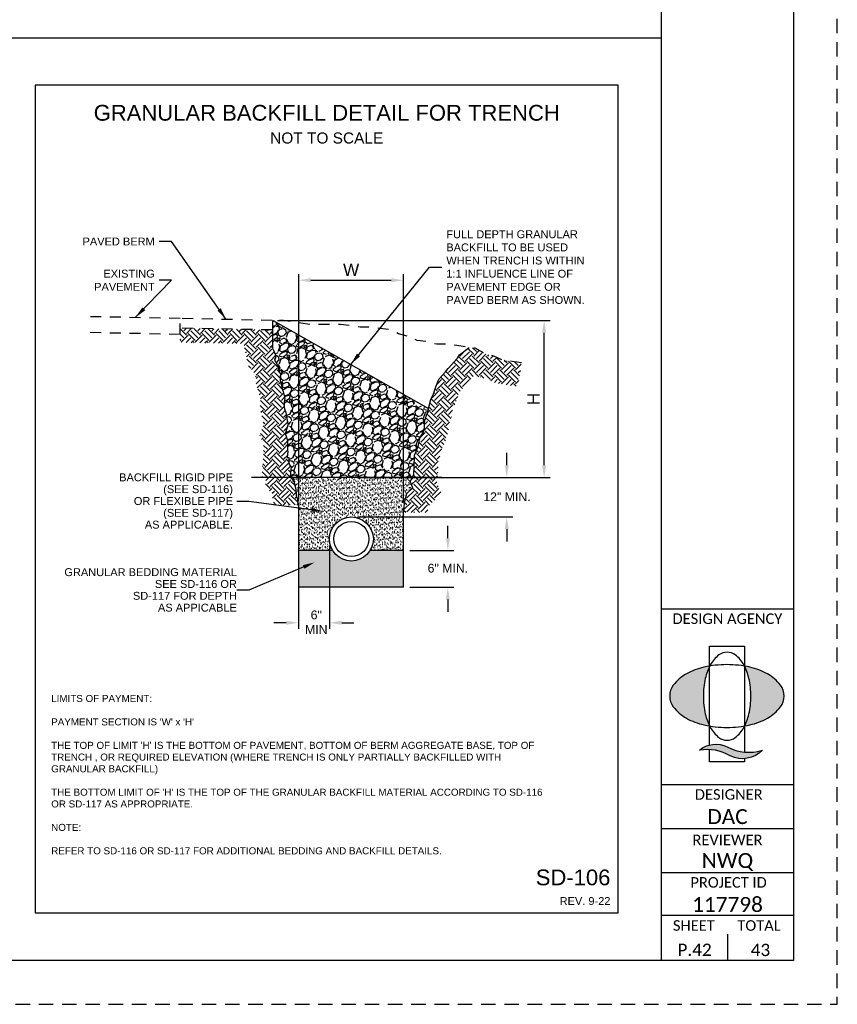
# Paper-space layout 'UM_01' of a CAD drawing. Header units: feet. Extents: x -2.3 to 50.9, y -37.3 to 22.
# Tile 23 of 26: x 24.7 to 34, y 0 to 11.2. Entities that reach past the tile are written whole.
import ezdxf
from ezdxf import colors
from ezdxf.entities.mleader import LeaderData, LeaderLine
from ezdxf.enums import TextEntityAlignment as Align
from ezdxf.math import Vec2, Vec3

# ---------------------------------------------------------------- set-up
doc = ezdxf.new("R2010")
doc.units = ezdxf.units.FT
doc.header["$MEASUREMENT"] = 0
doc.linetypes.add('HIDDEN2', pattern=[0.1875, 0.125, -0.0625])
doc.linetypes.add('OhDOT_USTN3', pattern=[0.22, 0.165, -0.055])
for name, color, linetype in [('BR_P_Gen_Porous_Backfill', 3, 'Continuous'), ('C-ANNO-MATC-PATT', 7, 'Continuous'), ('PS_P_Object', 92, 'Continuous'), ('SH_Border', 7, 'Continuous'), ('SH_Cut_Line', 7, 'OhDOT_USTN3'), ('SH_Data', 7, 'Continuous'), ('SH_Hatch', 14, 'Continuous'), ('SH_TextH', 4, 'Continuous'), ('SH_TextM', 7, 'Continuous'), ('XS_X_Ground_Line', 43, 'HIDDEN2'), ('XS_X_Pavement', 132, 'HIDDEN2')]:
    doc.layers.add(name, color=color, linetype=linetype)
doc.layers.add('SH_Half', color=8, linetype='Continuous', plot=False)
doc.styles.add('L120', font='simplex', dxfattribs={"height": 0.12})
doc.styles.get("Standard").update_dxf_attribs({"font": 'arial.ttf'})
doc.styles.add('Straight Minimum (0.12) Font 30', font='calibri.ttf', dxfattribs={"height": 0.12})
doc.styles.add('Straight Normal (0.14) Font 30', font='font30', dxfattribs={"height": 0.14})
doc.styles.add('Straight-Normal', font='calibri.ttf', dxfattribs={"height": 0.14})
doc.styles.add('Straight-Sub Title', font='calibri.ttf', dxfattribs={"height": 0.17})
doc.dimstyles.new('Dec Straight 0', dxfattribs={"dimtxt": 0.14, "dimasz": 0.1399999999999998, "dimexe": 0.0699999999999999, "dimexo": 0.0699999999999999, "dimgap": 0.04999999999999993, "dimtad": 1, "dimdec": 0, "dimzin": 0, "dimdsep": 46, "dimtxsty": 'Straight Normal (0.14) Font 30', "dimcen": 0.06999999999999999, "dimclrd": 9, "dimclre": 9, "dimclrt": 256, "dimaunit": 1, "dimadec": 4, "dimazin": 0, "dimtfac": 1, "dimtdec": 0, "dimtofl": 0, "dimtmove": 0, "dimatfit": 3, "dimfxl": 1, "dimtolj": 1, "dimtzin": 0, "dimlwd": 25, "dimlwe": 25, "dimarcsym": 0})

# ---------------------------------------------------------------- blocks, each defined once
blk = doc.blocks.new('A$C1697e795')
at = {"layer": 'SH_Hatch'}
for points in [[(-0.1097910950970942, 0.08978286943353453, -0.0614995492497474), (-0.08805639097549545, 0.1507268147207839), (-0.08805639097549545, 0.1522729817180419, 0.01409161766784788), (-0.1171251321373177, 0.1465222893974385, 0.06970491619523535), (-0.2052518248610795, 0.113081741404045, 0.1059751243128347), (-0.2716323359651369, 0.05567609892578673, 0.1631036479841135), (-0.2900264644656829, 0.0007687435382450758, 0.1630485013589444), (-0.2716323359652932, -0.05411903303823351, 0.1059751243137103), (-0.2052518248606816, -0.1115246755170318, 0.06970491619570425), (-0.1171251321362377, -0.1449652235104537, 0.01408873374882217), (-0.08806237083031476, -0.1507149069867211, -0.06148688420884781), (-0.1097910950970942, -0.08978286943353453, -0.05498744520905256), (-0.1196949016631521, 0, -0.05498744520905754)], [(0.1108404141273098, 0.08978286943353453, 0.0614995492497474), (0.0891057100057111, 0.1507268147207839), (0.0891057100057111, 0.1522729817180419, -0.01409161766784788), (0.1181744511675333, 0.1465222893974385, -0.06970491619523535), (0.2063011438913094, 0.113081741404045, -0.1059751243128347), (0.2726816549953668, 0.05567609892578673, -0.1631036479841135), (0.2910757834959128, 0.0007687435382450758, -0.1630485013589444), (0.2726816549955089, -0.05411903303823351, -0.1059751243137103), (0.2063011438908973, -0.1115246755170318, -0.06970491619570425), (0.1181744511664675, -0.1449652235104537, -0.01408873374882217), (0.08911168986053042, -0.1507149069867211, 0.06148688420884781), (0.1108404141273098, -0.08978286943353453, 0.05498744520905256), (0.1207442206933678, 0, 0.05498744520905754)], [(0.001518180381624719, -0.2566423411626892, 0.2976921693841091), (-0.1395825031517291, -0.2730670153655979, -0.1804320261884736), (0.01636933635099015, -0.3023936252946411, 0.3226401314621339), (0.1790325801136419, -0.2730063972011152, -0.202369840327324)]]:
    blk.add_hatch(color=256, dxfattribs=at).paths.add_polyline_path(points)
at = {"layer": 'SH_TextM'}
for points in [[(-0.08805639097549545, -0.2468833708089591), (-0.08805639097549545, 0.2529278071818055), (0.0891057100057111, 0.2529278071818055), (0.0891057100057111, -0.2828304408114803)], [(0.0891057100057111, -0.3157000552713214), (0.0891057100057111, -0.3320405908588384), (-0.08805639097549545, -0.3320405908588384), (-0.08805639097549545, -0.2701148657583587)]]:
    blk.add_lwpolyline(points, dxfattribs=at)
for points in [[(0.1106479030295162, -0.08978286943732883, 0.0549874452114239), (0.1205517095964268, 0, 0.05498744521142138), (0.1106479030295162, 0.08978286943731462, 0.06880005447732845), (0.08536840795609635, 0.1575364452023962, 0.1056990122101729), (0.04179524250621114, 0.2087348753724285, 0.1652470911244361), (0.0004284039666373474, 0.2227901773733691, 0.1652470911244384), (-0.04093843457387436, 0.2087348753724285, 0.1056990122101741), (-0.08451160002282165, 0.1575364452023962, 0.0688000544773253), (-0.1097910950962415, 0.08978286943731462, 0.05498744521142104), (-0.1196949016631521, 0, 0.05498744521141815), (-0.1097910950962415, -0.08978286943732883, 0.06880005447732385), (-0.08451160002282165, -0.1575364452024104, 0.105699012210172), (-0.04093843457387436, -0.2087348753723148, 0.1652470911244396), (0.0004284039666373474, -0.2227901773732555, 0.1652470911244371), (0.04179524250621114, -0.2087348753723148, 0.1056990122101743), (0.08536840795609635, -0.1575364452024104, 0.06880005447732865)], [(-0.2052518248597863, -0.1115246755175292, 0.06970491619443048), (-0.117125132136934, -0.1449652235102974, 0.05593078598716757), (-0.0005877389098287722, -0.1580421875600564, 0.05593078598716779), (0.1159496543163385, -0.1449652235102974, 0.06970491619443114), (0.2040763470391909, -0.1115246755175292, 0.1059751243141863), (0.2704568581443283, -0.05411903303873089, 0.1630760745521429), (0.2888509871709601, 0.000778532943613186, 0.1630760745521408), (0.2704568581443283, 0.05567609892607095, 0.1059751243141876), (0.2040763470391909, 0.1130817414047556, 0.0697049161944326), (0.1159496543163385, 0.1465222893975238, 0.05593078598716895), (-0.0005877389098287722, 0.1595992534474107, 0.05593078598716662), (-0.117125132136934, 0.1465222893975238, 0.0697049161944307), (-0.2052518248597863, 0.1130817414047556, 0.1059751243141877), (-0.2716323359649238, 0.05567609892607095, 0.163076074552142), (-0.2900264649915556, 0.000778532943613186, 0.1630760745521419), (-0.2716323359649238, -0.05411903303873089, 0.1059751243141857)], [(0.01636933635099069, -0.3023936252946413, 0.1804320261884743), (-0.139582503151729, -0.2730670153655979, -0.2976921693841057), (0.001518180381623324, -0.2566423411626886, 0.2023698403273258), (0.1790325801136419, -0.2730063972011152, -0.3226401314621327)]]:
    blk.add_lwpolyline(points, format="xyb", close=True, dxfattribs=at)
blk = doc.blocks.new('*D122')
at = {"layer": 'Defpoints', "color": 0, "transparency": 16777216}
for p in [(29.06256048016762, 5.164153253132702), (29.06256048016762, 4.745848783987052), (29.56637482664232, 4.745848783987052)]:
    blk.add_point(p, dxfattribs=at)
at = {"layer": 'SH_TextM', "color": 9, "lineweight": 25, "transparency": 16777216}
for p, q in [((29.56637482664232, 5.304153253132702), (29.56637482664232, 5.444153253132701)), ((29.13256048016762, 5.164153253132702), (29.63637482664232, 5.164153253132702)), ((29.13256048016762, 4.745848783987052), (29.63637482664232, 4.745848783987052)), ((29.56637482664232, 4.605848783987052), (29.56637482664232, 4.465848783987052))]:
    blk.add_line(p, q, dxfattribs=at)
at = {"layer": 'SH_TextM', "color": 9, "transparency": 16777216}
for points in [[(29.54304149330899, 5.304153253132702), (29.58970815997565, 5.304153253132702), (29.56637482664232, 5.164153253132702)], [(29.54304149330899, 4.605848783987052), (29.58970815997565, 4.605848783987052), (29.56637482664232, 4.745848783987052)]]:
    blk.add_solid(points, dxfattribs=at)
at = {"layer": 'SH_TextM', "transparency": 16777216, "insert": (29.56646961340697, 4.962677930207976), "char_height": 0.1, "attachment_point": 5}
blk.add_mtext('\\A1;6" MIN.', dxfattribs=at)
blk = doc.blocks.new('*D123')
at = {"layer": 'Defpoints', "color": 0, "transparency": 16777216}
for p in [(28.47057702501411, 5.994143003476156), (28.46805794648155, 5.545664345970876), (30.236825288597, 5.545664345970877)]:
    blk.add_point(p, dxfattribs=at)
at = {"layer": 'SH_TextM', "color": 9, "lineweight": 25, "transparency": 16777216}
for p, q in [((30.236825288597, 6.134143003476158), (30.236825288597, 6.274143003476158)), ((28.54057702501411, 5.994143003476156), (30.306825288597, 5.994143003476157)), ((28.53805794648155, 5.545664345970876), (30.306825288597, 5.545664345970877)), ((30.236825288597, 5.405664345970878), (30.236825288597, 5.265664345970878))]:
    blk.add_line(p, q, dxfattribs=at)
at = {"layer": 'SH_TextM', "color": 9, "transparency": 16777216}
for points in [[(30.21349195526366, 6.134143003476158), (30.26015862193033, 6.134143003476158), (30.236825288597, 5.994143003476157)], [(30.21349195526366, 5.405664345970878), (30.26015862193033, 5.405664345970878), (30.236825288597, 5.545664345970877)]]:
    blk.add_solid(points, dxfattribs=at)
at = {"layer": 'SH_TextM', "transparency": 16777216, "insert": (30.23965033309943, 5.77593598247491), "char_height": 0.1, "attachment_point": 5}
blk.add_mtext('\\A1;12" MIN.', dxfattribs=at)
blk = doc.blocks.new('*D125')
at = {"layer": 'Defpoints', "color": 0, "transparency": 16777216}
for p in [(27.5664730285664, 7.782499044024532), (30.66213906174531, 7.782499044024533), (28.47057702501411, 5.994143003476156)]:
    blk.add_point(p, dxfattribs=at)
at = {"layer": 'SH_TextM', "color": 9, "lineweight": 25, "transparency": 16777216}
for p, q in [((27.6289730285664, 7.782499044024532), (30.73213906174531, 7.782499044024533)), ((30.66213906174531, 6.134143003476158), (30.66213906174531, 7.642499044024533)), ((28.53307702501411, 5.994143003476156), (30.73213906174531, 5.994143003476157))]:
    blk.add_line(p, q, dxfattribs=at)
at = {"layer": 'SH_TextM', "color": 9, "transparency": 16777216}
for points in [[(30.63880572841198, 7.642499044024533), (30.68547239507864, 7.642499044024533), (30.66213906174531, 7.782499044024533)], [(30.63880572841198, 6.134143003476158), (30.68547239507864, 6.134143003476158), (30.66213906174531, 5.994143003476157)]]:
    blk.add_solid(points, dxfattribs=at)
at = {"layer": 'SH_TextM', "transparency": 16777216, "insert": (30.5421390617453, 6.888321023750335), "char_height": 0.14, "attachment_point": 5, "rotation": 90}
blk.add_mtext('\\A1;H', dxfattribs=at)
blk = doc.blocks.new('*D126')
at = {"layer": 'Defpoints', "color": 0, "transparency": 16777216}
for p in [(29.0625604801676, 8.239931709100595), (27.86851725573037, 5.682110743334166), (29.0625604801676, 5.649908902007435)]:
    blk.add_point(p, dxfattribs=at)
at = {"layer": 'SH_TextM', "color": 9, "lineweight": 25, "transparency": 16777216}
for p, q in [((27.86851725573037, 5.744610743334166), (27.86851725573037, 8.309931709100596)), ((29.0625604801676, 5.712408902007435), (29.0625604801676, 8.309931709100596)), ((28.00851725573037, 8.239931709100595), (28.9225604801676, 8.239931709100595))]:
    blk.add_line(p, q, dxfattribs=at)
at = {"layer": 'SH_TextM', "color": 9, "transparency": 16777216}
for points in [[(28.00851725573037, 8.263265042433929), (28.00851725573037, 8.216598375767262), (27.86851725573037, 8.239931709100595)], [(28.9225604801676, 8.263265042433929), (28.9225604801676, 8.216598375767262), (29.0625604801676, 8.239931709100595)]]:
    blk.add_solid(points, dxfattribs=at)
at = {"layer": 'SH_TextM', "transparency": 16777216, "insert": (28.46553886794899, 8.359931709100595), "char_height": 0.14, "attachment_point": 5}
blk.add_mtext('\\A1;W', dxfattribs=at)
blk = doc.blocks.new('*D124')
at = {"layer": 'Defpoints', "color": 0, "transparency": 16777216}
for p in [(27.8664189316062, 5.293358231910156), (28.2176841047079, 5.290839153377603), (27.8664189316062, 4.341937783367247)]:
    blk.add_point(p, dxfattribs=at)
at = {"layer": 'SH_TextM', "color": 9, "lineweight": 25, "transparency": 16777216}
for p, q in [((27.8664189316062, 5.223358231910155), (27.8664189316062, 4.271937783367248)), ((28.2176841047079, 5.220839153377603), (28.2176841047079, 4.271937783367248)), ((27.7264189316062, 4.341937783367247), (27.5864189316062, 4.341937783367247)), ((28.3576841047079, 4.341937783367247), (28.4976841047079, 4.341937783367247))]:
    blk.add_line(p, q, dxfattribs=at)
at = {"layer": 'SH_TextM', "color": 9, "transparency": 16777216}
for points in [[(27.7264189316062, 4.365271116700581), (27.7264189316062, 4.318604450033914), (27.8664189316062, 4.341937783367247)], [(28.3576841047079, 4.365271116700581), (28.3576841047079, 4.318604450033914), (28.2176841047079, 4.341937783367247)]]:
    blk.add_solid(points, dxfattribs=at)
at = {"layer": 'SH_TextM', "transparency": 16777216, "insert": (28.06857278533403, 4.347994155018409), "char_height": 0.1, "attachment_point": 5}
blk.add_mtext('\\A1;6"\\PMIN', dxfattribs=at)

psp = doc.layouts.new('UM_01')

# ---------------------------------------------------------------- hatches: boundary and pattern name
at = {"layer": 'SH_Hatch'}
h = psp.add_hatch(dxfattribs=at)
h.set_pattern_fill('GRAVEL', color=256, scale=0.2242650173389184, angle=30)
h.set_pattern_definition([(258.0127875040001, (24.39860431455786, 1.091168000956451), (-0.5445610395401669, -2.64503288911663), [0.0301717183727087, -2.987005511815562]), (214.969740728, (24.3923378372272, 1.061654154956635), (2.218497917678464, 1.539809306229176), [0.05177561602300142, -5.125784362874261]), (162.510447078, (24.34991007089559, 1.031979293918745), (3.175649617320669, -1.01508613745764), [0.03650765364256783, -3.614262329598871]), (297.273689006, (24.30219770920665, 0.9396928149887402), (-2.04843097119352, 3.996516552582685), [0.04714902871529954, -4.667752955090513]), (322.8336541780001, (24.32380334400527, 0.897785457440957), (-2.316686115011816, 1.769967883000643), [0.0462333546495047, -4.577108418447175]), (27.27368900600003, (24.36064605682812, 0.8698544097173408), (-3.996516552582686, -2.04843097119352), [0.04714902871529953, -4.667752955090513]), (67.69424046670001, (24.40255341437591, 0.8914600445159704), (-1.403524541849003, -3.399914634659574), [0.06235217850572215, -6.172860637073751]), (102.2553283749, (24.42621911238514, 0.9491464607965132), (-1.107380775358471, 5.05775000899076), [0.058866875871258, -5.827822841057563]), (151.429565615, (24.41372352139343, 1.006671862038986), (-3.01147623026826, 1.627789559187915), [0.04730870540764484, -4.683567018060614]), (205.2363583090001, (24.3721755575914, 1.029296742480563), (2.248543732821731, 1.039238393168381), [0.0540101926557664, -2.646498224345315]), (252.397437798, (24.32332029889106, 1.006269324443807), (-1.097172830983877, -3.482001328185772), [0.06984689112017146, -6.914847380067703]), (168.814074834, (24.49559604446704, 1.048761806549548), (-2.032329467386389, 0.3803876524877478), [0.02383959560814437, -2.360130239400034]), (201.46923439, (24.47220923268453, 1.053386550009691), (2.749114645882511, 1.069284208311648), [0.04535468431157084, -4.490124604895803]), (255, (24.43000141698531, 1.036786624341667), (0.1121325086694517, -0.1942192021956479), [0.03171578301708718, -0.2854428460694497]), (233.198590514, (24.40295017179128, 1.052243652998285), (0.7468309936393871, 0.9491009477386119), [0.01707957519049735, -1.690871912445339]), (321.8014094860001, (24.39271880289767, 1.038567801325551), (-0.5306167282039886, 0.4705250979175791), [0.02415401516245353, -1.183550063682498]), (60.9637565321, (24.41170082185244, 1.023631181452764), (0.358392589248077, 0.7248359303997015), [0.03923045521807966, -1.268448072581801]), (191.565051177, (24.43074177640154, 1.057930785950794), (0.5005709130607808, 0.03004581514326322), [0.02836750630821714, -0.6808207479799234]), (46.38954033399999, (24.28007166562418, 0.9735309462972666), (1.605794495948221, 1.70398269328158), [0.03973976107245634, -3.934246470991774]), (100.3461759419, (24.30748230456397, 1.002304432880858), (0.456580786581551, -2.584941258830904), [0.03333946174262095, -3.300599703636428]), (323.198590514, (24.40831527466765, 1.096774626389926), (-0.9491009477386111, 0.7468309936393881), [0.03415892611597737, -1.673792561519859]), (13.61045966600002, (24.43566697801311, 1.076311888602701), (-2.278589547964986, -0.5386674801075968), [0.03973976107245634, -3.934246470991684]), (9.443954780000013, (24.34959382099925, 0.8531150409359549), (-1.195361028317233, -0.1722241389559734), [0.03832240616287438, -1.877798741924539]), (324.775140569, (24.38739684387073, 0.8594030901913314), (-2.204553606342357, 1.575748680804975), [0.03210981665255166, -3.178876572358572]), (96.8014094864, (24.52238997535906, 0.903676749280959), (-0.1722241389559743, 1.195361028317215), [0.03415892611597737, -1.673792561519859]), (47.35402463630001, (24.51834457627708, 0.9375953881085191), (-2.076319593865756, -2.234599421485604), [0.03759376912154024, -3.72177296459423]), (99.44395478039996, (24.42722256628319, 0.848731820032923), (0.1722241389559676, -1.195361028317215), [0.01916120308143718, -1.896959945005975]), (131.309932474, (24.51073682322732, 0.8969487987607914), (-0.6427492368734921, 0.6647443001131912), [0.01143527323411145, -1.132096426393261]), (195.963756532, (24.50318800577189, 0.9055384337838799), (0.6947901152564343, 0.1421783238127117), [0.04623335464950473, -0.878434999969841]), (216.009005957, (24.45873753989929, 0.8928228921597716), (1.830059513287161, 1.315544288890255), [0.04284583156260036, -4.241731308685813]), (333.690067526, (24.42179274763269, 1.006151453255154), (-0.4184842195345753, 0.2763058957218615), [0.03234394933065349, -0.7762550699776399]), (23.15722658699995, (24.45078618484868, 0.9918157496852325), (3.525991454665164, 1.517814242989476), [0.05646858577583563, -5.590380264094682]), (90.94539590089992, (24.50270496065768, 1.014022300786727), (0.008050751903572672, -1.808064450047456), [0.02308942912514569, -2.285860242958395]), (120, (24.50232399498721, 1.037108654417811), (-0.3063517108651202, 0.08208669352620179), [0.0134559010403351, -0.2108091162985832]), (150.256437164, (24.45148918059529, 0.8964068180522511), (1.561804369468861, -0.9110043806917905), [0.03115579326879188, -3.084433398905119]), (78.0127875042, (24.42443793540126, 0.9118638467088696), (0.5445610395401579, 2.645032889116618), [0.0603434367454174, -2.956833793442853]), (29.99999999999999, (24.43697089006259, 0.9708915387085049), (0.08208669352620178, 0.3063517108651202), [0.05830890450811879, -0.1659561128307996]), (355.3048464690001, (24.48746788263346, 1.000045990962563), (2.727119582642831, -0.2382093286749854), [0.03545943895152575, -3.510481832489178]), (284.0546040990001, (24.52280830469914, 0.9971434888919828), (0.254310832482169, -0.8890093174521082), [0.03265343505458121, -1.600020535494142]), (237.645975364, (24.53073808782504, 0.9654675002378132), (-2.568839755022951, -4.072709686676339), [0.0531653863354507, -5.263382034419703]), (205.42607874, (24.5022866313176, 0.9205555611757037), (-2.636982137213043, -1.263503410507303), [0.05624544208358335, -5.568292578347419])])
h.paths.add_polyline_path([(27.78926256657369, 5.994143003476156), (29.16203719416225, 5.994143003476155), (29.17875023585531, 6.027569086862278), (29.18328385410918, 6.119860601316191), (29.1866840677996, 6.247773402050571), (29.21388577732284, 6.309301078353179), (29.2308868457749, 6.365971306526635), (29.24902131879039, 6.445309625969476), (29.28415686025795, 6.505218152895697), (29.30115792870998, 6.56026923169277), (29.30115792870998, 6.628273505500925), (29.32382601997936, 6.70275437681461), (29.34082708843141, 6.744852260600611), (29.34536070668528, 6.780473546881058), (27.57687325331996, 7.782285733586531), (27.56869863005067, 7.782453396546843), (27.56869863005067, 7.466890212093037), (27.58131790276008, 7.442909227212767), (27.60183219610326, 7.398874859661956), (27.60291438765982, 7.35824591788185), (27.5945599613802, 7.326900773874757), (27.61253461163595, 7.304294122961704), (27.6302404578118, 7.26056117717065), (27.63820826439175, 7.223303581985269), (27.66276930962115, 7.171883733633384), (27.65676927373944, 7.137646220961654), (27.65618585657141, 7.097309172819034), (27.68126051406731, 7.007458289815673), (27.69252325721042, 6.972675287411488), (27.71049846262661, 6.894559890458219), (27.70223382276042, 6.851753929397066), (27.70324748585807, 6.795495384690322), (27.70876726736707, 6.77583442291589), (27.72065777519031, 6.734837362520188), (27.73651533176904, 6.643549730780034), (27.74722104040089, 6.601234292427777), (27.71541727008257, 6.491593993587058), (27.72645096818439, 6.466388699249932), (27.74230815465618, 6.412106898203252), (27.74095789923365, 6.357597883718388), (27.74038602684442, 6.307530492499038), (27.74383378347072, 6.291284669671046), (27.73833013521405, 6.223960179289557), (27.75517129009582, 6.221008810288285), (27.75744982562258, 6.17196790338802), (27.758984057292, 6.144803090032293), (27.78413823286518, 6.116360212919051), (27.77280825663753, 6.005993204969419)])
h = psp.add_hatch(dxfattribs=at)
h.set_pattern_fill('EARTH', color=256, scale=0.4485300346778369, angle=45, style=0)
h.set_pattern_definition([(45, (24.37089899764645, 0.8162133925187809), (1.244920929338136e-17, 0.1585793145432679), [0.1121325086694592, -0.1121325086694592]), (45, (24.34116537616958, 0.8459470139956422), (1.244920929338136e-17, 0.1585793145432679), [0.1121325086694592, -0.1121325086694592]), (45, (24.31143175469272, 0.8756806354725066), (1.244920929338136e-17, 0.1585793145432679), [0.1121325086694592, -0.1121325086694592]), (135, (24.31143175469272, 0.8955030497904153), (-0.1585793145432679, 2.489841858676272e-17), [0.1121325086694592, -0.1121325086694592]), (135, (24.34116537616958, 0.9252366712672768), (-0.1585793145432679, 2.489841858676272e-17), [0.1121325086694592, -0.1121325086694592]), (135, (24.37089899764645, 0.9549702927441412), (-0.1585793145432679, 2.489841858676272e-17), [0.1121325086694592, -0.1121325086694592])])
h.paths.add_polyline_path([(27.60291438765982, 7.358245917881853), (27.60183219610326, 7.398874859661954), (27.58131790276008, 7.442909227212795), (27.56869863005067, 7.466890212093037), (27.56869863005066, 7.673895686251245), (26.52024096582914, 7.695399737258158), (26.51875723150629, 7.532593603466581), (27.24129881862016, 7.517774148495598), (27.29722001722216, 7.264880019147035), (27.37194198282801, 7.170902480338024), (27.37956712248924, 7.135247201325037), (27.38519846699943, 7.12345768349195), (27.38431080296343, 7.06208522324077), (27.42140491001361, 6.929164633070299), (27.43074428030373, 6.900321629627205), (27.43320120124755, 6.889644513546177), (27.43042860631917, 6.875284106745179), (27.43258265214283, 6.755734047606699), (27.44784495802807, 6.701371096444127), (27.45588755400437, 6.673641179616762), (27.46705459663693, 6.609355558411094), (27.42744526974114, 6.472806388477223), (27.4699841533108, 6.375630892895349), (27.46965906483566, 6.362507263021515), (27.46872338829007, 6.280588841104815), (27.47016267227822, 6.27380693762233), (27.4477316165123, 5.999414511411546), (27.49845712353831, 5.990524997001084), (27.48685936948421, 5.877549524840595), (27.56723665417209, 5.819662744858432), (27.5712459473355, 5.744253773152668), (27.5822112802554, 5.707017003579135), (27.58251683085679, 5.682110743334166), (27.86851725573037, 5.682110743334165), (27.85341843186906, 5.719282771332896), (27.85306899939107, 5.747765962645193), (27.84051261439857, 5.790405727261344), (27.83669416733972, 5.862225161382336), (27.82099914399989, 5.917432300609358), (27.80431190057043, 5.983304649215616), (27.77280825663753, 6.005993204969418), (27.78413823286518, 6.116360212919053), (27.758984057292, 6.144803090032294), (27.75744982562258, 6.171967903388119), (27.75517129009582, 6.221008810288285), (27.73833013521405, 6.223960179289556), (27.74383378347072, 6.291284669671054), (27.74038602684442, 6.307530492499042), (27.74095789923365, 6.357597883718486), (27.74230815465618, 6.412106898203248), (27.72645096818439, 6.46638869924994), (27.71541727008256, 6.491593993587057), (27.74722104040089, 6.601234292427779), (27.73651533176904, 6.643549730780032), (27.72065777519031, 6.73483736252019), (27.70876726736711, 6.775834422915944), (27.70324748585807, 6.795495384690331), (27.70223382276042, 6.851753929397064), (27.71049846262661, 6.894559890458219), (27.69252325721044, 6.972675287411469), (27.68126051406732, 7.007458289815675), (27.65618585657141, 7.097309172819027), (27.65676927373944, 7.137646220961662), (27.66276930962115, 7.171883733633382), (27.63820826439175, 7.223303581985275), (27.6302404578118, 7.260561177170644), (27.61253461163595, 7.304294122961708), (27.5945599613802, 7.326900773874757)])
h.paths.add_polyline_path([(27.56647302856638, 7.673941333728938), (26.51875723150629, 7.695430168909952), (26.52024096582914, 7.695399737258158), (27.56869863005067, 7.673895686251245)])
h.paths.add_polyline_path([(29.69659374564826, 6.966712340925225), (29.74749288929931, 7.024179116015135), (29.77213510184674, 7.055470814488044), (29.80816641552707, 7.090766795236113), (29.86658090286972, 7.159489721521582), (29.87679341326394, 7.153642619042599), (29.99724306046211, 7.119161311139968), (30.11970889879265, 7.066856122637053), (30.26037157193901, 7.046547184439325), (30.36615077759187, 7.031575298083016), (30.40417658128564, 7.300234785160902), (30.29877141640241, 7.315153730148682), (30.19362780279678, 7.330334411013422), (30.08822263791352, 7.375352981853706), (29.98307902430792, 7.40545260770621), (29.87793541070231, 7.465651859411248), (29.81066664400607, 7.475173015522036), (29.69784952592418, 7.390892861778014), (29.67518143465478, 7.352033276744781), (29.66724760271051, 7.343937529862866), (29.60944396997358, 7.275933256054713), (29.56977481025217, 7.237073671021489), (29.53917288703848, 7.198214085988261), (29.4689018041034, 7.118875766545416), (29.45530094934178, 7.094588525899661), (29.42923264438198, 7.028203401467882), (29.40316433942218, 6.94562678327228), (29.37256241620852, 6.884099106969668), (29.34536070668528, 6.780473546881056), (29.34082708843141, 6.744852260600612), (29.32382601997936, 6.702754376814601), (29.30115792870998, 6.628273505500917), (29.30115792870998, 6.560269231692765), (29.28415686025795, 6.505218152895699), (29.24902131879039, 6.445309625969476), (29.2308868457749, 6.365971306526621), (29.21388577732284, 6.309301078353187), (29.1866840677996, 6.247773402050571), (29.18328385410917, 6.119860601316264), (29.1787502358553, 6.027569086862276), (29.13908107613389, 5.948230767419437), (29.16968299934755, 5.876988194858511), (29.09941191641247, 5.812222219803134), (29.07674382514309, 5.726407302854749), (29.0625604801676, 5.59587014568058), (29.33549464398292, 5.595870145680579), (29.34333532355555, 5.668032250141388), (29.49478950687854, 5.80762135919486), (29.43811311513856, 5.9395663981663), (29.44696094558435, 5.957262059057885), (29.45444410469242, 6.109597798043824), (29.45650252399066, 6.187033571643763), (29.46890766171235, 6.215092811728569), (29.4933837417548, 6.296679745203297), (29.5042222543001, 6.344098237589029), (29.53412831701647, 6.395090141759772), (29.57249513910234, 6.519325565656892), (29.57249513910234, 6.587897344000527), (29.57991395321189, 6.61227344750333), (29.60556263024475, 6.675784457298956), (29.61229477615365, 6.728679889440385), (29.62792775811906, 6.788234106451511), (29.65554023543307, 6.843751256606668), (29.68518818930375, 6.937667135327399)])
h = psp.add_hatch(dxfattribs=at)
h.set_pattern_fill('AR-SAND', color=256, scale=0.02242650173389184)
h.set_pattern_definition([(37.49999999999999, (24.37089899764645, 0.8162133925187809), (-0.001412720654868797, 0.04321191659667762), [0, -0.03408828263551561, 0, -0.03812505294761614, 0, -0.03644306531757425]), (7.500000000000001, (24.37089899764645, 0.8162133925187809), (0.03968990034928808, 0.06329086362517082), [0, -0.01838973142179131, 0, -0.03072430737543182, 0, -0.01177391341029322]), (327.5, (24.34331440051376, 0.8162133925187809), (0.06983930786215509, 0.000126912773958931), [0, -0.01121325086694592, 0, -0.04036770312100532, 0, -0.05270227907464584]), (317.5, (24.34331440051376, 0.8162133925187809), (0.06741690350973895, 0.01968319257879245), [0, -0.005606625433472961, 0, -0.02646327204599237, 0, -0.03027577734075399])])
h.paths.add_polyline_path([(27.78926256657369, 5.994143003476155), (27.80431190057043, 5.983304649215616), (27.8209991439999, 5.917432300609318), (27.83669416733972, 5.862225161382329), (27.84051261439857, 5.790405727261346), (27.85306899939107, 5.747765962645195), (27.85341843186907, 5.719282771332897), (27.86851725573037, 5.682110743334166), (27.86851725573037, 5.1641532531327), (28.25470437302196, 5.1641532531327, -0.1386248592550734), (28.21764522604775, 5.295251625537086, -1), (28.71847066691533, 5.295251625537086, -0.1386248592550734), (28.68141151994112, 5.1641532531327), (29.0625604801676, 5.1641532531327), (29.0625604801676, 5.595870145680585), (29.07674382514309, 5.726407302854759), (29.09941191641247, 5.812222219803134), (29.16968299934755, 5.876988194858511), (29.13908107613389, 5.948230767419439), (29.16203719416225, 5.994143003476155)])
h = psp.add_hatch(dxfattribs=at)
h.set_pattern_fill('AR-SAND', color=256, scale=0.01121325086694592)
h.set_pattern_definition([(37.49999999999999, (24.37089899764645, 0.8162133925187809), (-0.0007063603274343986, 0.02160595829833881), [0, -0.0170441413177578, 0, -0.01906252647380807, 0, -0.01822153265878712]), (7.500000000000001, (24.37089899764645, 0.8162133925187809), (0.01984495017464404, 0.03164543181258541), [0, -0.009194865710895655, 0, -0.01536215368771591, 0, -0.005886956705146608]), (327.5, (24.3571066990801, 0.8162133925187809), (0.03491965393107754, 6.345638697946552e-05), [0, -0.005606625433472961, 0, -0.02018385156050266, 0, -0.02635113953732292]), (317.5, (24.3571066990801, 0.8162133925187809), (0.03370845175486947, 0.009841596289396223), [0, -0.002803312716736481, 0, -0.01323163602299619, 0, -0.015137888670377])])
h.paths.add_polyline_path([(27.86851725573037, 5.1641532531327), (27.86851725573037, 4.74584878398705), (29.0625604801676, 4.74584878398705), (29.0625604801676, 5.1641532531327), (28.68141151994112, 5.1641532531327, -0.5592329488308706), (28.25470437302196, 5.1641532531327)])

# ---------------------------------------------------------------- linework, layer by layer
at = {"layer": 'BR_P_Gen_Porous_Backfill'}
for p, q in [((27.56869863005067, 7.782453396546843), (27.56869863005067, 7.466890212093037)), ((27.86851725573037, 4.74584878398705), (27.86851725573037, 5.682110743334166)), ((29.0625604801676, 4.74584878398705), (29.0625604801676, 5.649908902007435)), ((29.0625604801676, 4.74584878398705), (27.86851725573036, 4.74584878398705))]:
    psp.add_line(p, q, dxfattribs=at)
at = {"layer": 'BR_P_Gen_Porous_Backfill', "flags": 128}
for points in [[(27.56869863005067, 7.466890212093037), (27.58131790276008, 7.442909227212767), (27.60183219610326, 7.398874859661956), (27.60291438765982, 7.35824591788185), (27.5945599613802, 7.326900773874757), (27.61253461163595, 7.304294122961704), (27.6302404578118, 7.26056117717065), (27.63820826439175, 7.223303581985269), (27.66276930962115, 7.171883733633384), (27.65676927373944, 7.137646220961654), (27.65618585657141, 7.097309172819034), (27.68126051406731, 7.007458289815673), (27.69252325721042, 6.972675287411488), (27.71049846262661, 6.894559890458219), (27.70223382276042, 6.851753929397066), (27.70324748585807, 6.795495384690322), (27.70876726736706, 6.775834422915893), (27.72065777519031, 6.734837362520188), (27.73651533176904, 6.643549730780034), (27.74722104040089, 6.601234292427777), (27.71541727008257, 6.491593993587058), (27.72645096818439, 6.466388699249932), (27.74230815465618, 6.412106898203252), (27.74095789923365, 6.357597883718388), (27.74038602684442, 6.307530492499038), (27.74383378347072, 6.291284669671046), (27.73833013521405, 6.223960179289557), (27.75517129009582, 6.221008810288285), (27.75744982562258, 6.17196790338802), (27.758984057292, 6.144803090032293), (27.78413823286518, 6.116360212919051), (27.77280825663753, 6.005993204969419), (27.80431190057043, 5.983304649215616), (27.8209991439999, 5.917432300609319), (27.83669416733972, 5.862225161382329), (27.84051261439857, 5.790405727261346), (27.85306899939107, 5.747765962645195), (27.85341843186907, 5.719282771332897), (27.86851725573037, 5.682110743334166)], [(29.0625604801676, 5.595870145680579), (29.07674382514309, 5.726407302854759), (29.09941191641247, 5.812222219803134), (29.16968299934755, 5.876988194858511), (29.13908107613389, 5.948230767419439), (29.17875023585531, 6.027569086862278), (29.18328385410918, 6.119860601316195), (29.1866840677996, 6.247773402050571), (29.21388577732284, 6.309301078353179), (29.2308868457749, 6.365971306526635), (29.24902131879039, 6.445309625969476), (29.28415686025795, 6.505218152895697), (29.30115792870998, 6.56026923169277), (29.30115792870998, 6.628273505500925), (29.32382601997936, 6.702754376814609), (29.34082708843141, 6.744852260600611), (29.34536070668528, 6.780473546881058), (29.37256241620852, 6.884099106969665), (29.40316433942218, 6.945626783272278), (29.42923264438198, 7.028203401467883), (29.45530094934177, 7.094588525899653), (29.4689018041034, 7.118875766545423), (29.53917288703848, 7.198214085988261), (29.56977481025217, 7.237073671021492), (29.60944396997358, 7.275933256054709), (29.66724760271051, 7.343937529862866), (29.67518143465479, 7.352033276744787), (29.69784952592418, 7.390892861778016), (29.81066664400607, 7.475173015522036)]]:
    psp.add_lwpolyline(points, dxfattribs=at)
at = {"layer": 'C-ANNO-MATC-PATT'}
for p, q in [((29.49624464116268, 5.994143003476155), (27.3318082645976, 5.994143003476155)), ((28.25470437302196, 5.1641532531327), (27.8664189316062, 5.1641532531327)), ((29.0625604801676, 5.1641532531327), (28.68141151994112, 5.1641532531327))]:
    psp.add_line(p, q, dxfattribs=at)
at = {"layer": 'PS_P_Object'}
psp.add_line((27.57687325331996, 7.782285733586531), (29.34536070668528, 6.780473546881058), dxfattribs=at)
for radius in [0.2504127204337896, 0.2003301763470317]:
    psp.add_circle((28.46805794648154, 5.295251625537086), radius, dxfattribs=at)
at = {"layer": 'SH_Border', "linetype": 'Continuous', "flags": 128}
psp.add_lwpolyline([(0.5, 21.5), (33.5, 21.5), (33.5, 0.4999999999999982), (0.5, 0.4999999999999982), (0.5, 21.5)], close=True, dxfattribs=at)
for points in [[(32, 4.499999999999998), (33.5, 4.499999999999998)], [(32, 2.499999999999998), (33.5, 2.499999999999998)], [(32, 1.999999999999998), (33.5, 1.999999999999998)], [(32, 1.499999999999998), (33.5, 1.499999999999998)], [(32, 1.014035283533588), (33.5, 1.014035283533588)]]:
    psp.add_lwpolyline(points, dxfattribs=at)
at = {"layer": 'SH_Border'}
psp.add_lwpolyline([(32.75, 0.7999999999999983), (32.75, 0.4999999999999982)], dxfattribs=at)
at = {"layer": 'SH_Cut_Line', "color": 7, "linetype": 'OhDOT_USTN3', "flags": 128}
psp.add_lwpolyline([(0, 0), (34, 0), (34, 22), (0, 22), (0, 0)], close=True, dxfattribs=at)
at = {"layer": 'SH_Data'}
psp.add_lwpolyline([(32, 0.4999999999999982), (32, 21.5)], dxfattribs=at)
at = {"layer": 'SH_Half'}
psp.add_lwpolyline([(24.86837774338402, 1.040434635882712), (31.50662225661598, 1.040434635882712), (31.50662225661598, 10.45956536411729), (24.86837774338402, 10.45956536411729)], close=True, dxfattribs=at)
at = {"layer": 'SH_TextM'}
psp.add_lwpolyline([(1.5, 11), (32, 11)], dxfattribs=at)
at = {"layer": 'XS_X_Ground_Line', "flags": 128}
psp.add_lwpolyline([(30.40417658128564, 7.3002347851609), (30.2987714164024, 7.315153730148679), (30.19362780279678, 7.33033441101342), (30.08822263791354, 7.375352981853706), (29.98307902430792, 7.405452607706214), (29.87793541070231, 7.465651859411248), (29.81066664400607, 7.475173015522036), (29.66738663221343, 7.495751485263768), (29.54707304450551, 7.510670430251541), (29.44192943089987, 7.510670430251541), (29.32161584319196, 7.540770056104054), (29.21621067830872, 7.555950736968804), (29.1110670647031, 7.600969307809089), (29.00592345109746, 7.631068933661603), (28.90051828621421, 7.676349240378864), (28.7953746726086, 7.691268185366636), (28.67506108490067, 7.706448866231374), (28.56991747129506, 7.706448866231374), (28.46451230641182, 7.721367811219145), (28.34419871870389, 7.736548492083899), (27.99842792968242, 7.736548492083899), (27.89328431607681, 7.751467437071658), (27.78787915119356, 7.766648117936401), (27.69470268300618, 7.779869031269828), (27.57687325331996, 7.782285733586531), (27.56869863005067, 7.782453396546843)], dxfattribs=at)
at = {"layer": 'XS_X_Pavement'}
for p, q in [((26.51875723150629, 7.803987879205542), (25.49728005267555, 7.824938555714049)), ((26.51875723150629, 7.623058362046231), (26.51875723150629, 7.803987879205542)), ((27.56647302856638, 7.782499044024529), (26.51875723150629, 7.803987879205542)), ((26.51875723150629, 7.623058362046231), (25.49357071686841, 7.644085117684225)), ((27.56647302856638, 7.673941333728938), (26.51875723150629, 7.695430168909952))]:
    psp.add_line(p, q, dxfattribs=at)

# ---------------------------------------------------------------- block references
at = {"layer": 'SH_Border', "xscale": 2.25, "yscale": 2.25, "zscale": 2.25}
psp.add_blockref('A$C1697e795', (32.74436527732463, 3.506197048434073), dxfattribs=at)

# ---------------------------------------------------------------- texts
at = {"layer": 'SH_Data', "style": 'Straight-Sub Title'}
for s, p in [('DAC', (32.75, 1.999999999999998)), ('NWQ', (32.75, 1.499999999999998)), ('117798', (32.75, 0.9999999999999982))]:
    psp.add_text(s, height=0.17, dxfattribs=at).set_placement(p, align=Align.BOTTOM_CENTER)
at = {"layer": 'SH_Data', "style": 'Straight-Normal'}
for s, p in [('P.42', (32.375, 0.5507348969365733)), ('43', (33.125, 0.5487693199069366))]:
    psp.add_text(s, height=0.14, dxfattribs=at).set_placement(p, align=Align.CENTER)
at = {"layer": 'SH_Data', "char_height": 0.12, "style": 'Straight Minimum (0.12) Font 30'}
for s, insert, width, attachment_point in [('DESIGN AGENCY', (32.12429444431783, 4.448125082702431), 1.940488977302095, 1), ('DESIGNER', (32.37819954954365, 2.448125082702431), 1.027899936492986, 1), ('REVIEWER', (32.75, 1.930631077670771), 1.027899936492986, 2), ('PROJECT ID', (32.32803897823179, 1.447253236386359), 1.278345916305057, 1), ('SHEET', (32.12863997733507, 0.956896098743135), 1.027899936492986, 1), ('TOTAL', (32.86201438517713, 0.9568960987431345), 1.027899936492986, 1)]:
    psp.add_mtext(s, dxfattribs=dict(at, insert=insert, width=width, attachment_point=attachment_point))
at = {"layer": 'SH_TextH'}
psp.add_text('GRANULAR BACKFILL DETAIL FOR TRENCH', height=0.1794120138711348, dxfattribs=at).set_placement((28.1875, 10.23530034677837), align=Align.TOP_CENTER)
psp.add_text('SD-106', height=0.1794120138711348, dxfattribs=at).set_placement((31.41691624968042, 1.354405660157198), align=Align.RIGHT)
at = {"layer": 'SH_TextM'}
psp.add_text('NOT TO SCALE', height=0.1255884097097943, dxfattribs=at).set_placement((28.1875, 9.921334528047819), align=Align.TOP_CENTER)
psp.add_text('REV. 9-22', height=0.08970600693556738, dxfattribs=at).set_placement((31.41691624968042, 1.130140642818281), align=Align.RIGHT)
at = {"layer": 'SH_TextM', "insert": (29.5490045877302, 8.388816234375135), "char_height": 0.08972791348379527, "width": 1.613479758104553, "attachment_point": 4}
psp.add_mtext('FULL DEPTH GRANULAR BACKFILL TO BE USED WHEN TRENCH IS WITHIN 1:1 INFLUENCE LINE OF PAVEMENT EDGE OR PAVED BERM AS SHOWN.', dxfattribs=at)
at = {"layer": 'SH_TextM', "char_height": 0.08972791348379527, "attachment_point": 6}
for s, insert in [('PAVED BERM', (26.22968620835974, 8.680849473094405)), ('EXISTING\\PPAVEMENT', (26.22968620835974, 8.239931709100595))]:
    psp.add_mtext(s, dxfattribs=dict(at, insert=insert))
at = {"layer": 'SH_TextM', "insert": (25.05107380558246, 1.705643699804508), "char_height": 0.08000000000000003, "attachment_point": 7}
psp.add_mtext_dynamic_manual_height_columns("LIMITS OF PAYMENT:\\P\\PPAYMENT SECTION IS 'W' x 'H'\\P\\PTHE TOP OF LIMIT 'H' IS THE BOTTOM OF PAVEMENT, BOTTOM OF BERM AGGREGATE BASE, TOP OF TRENCH , OR REQUIRED ELEVATION (WHERE TRENCH IS ONLY PARTIALLY BACKFILLED WITH GRANULAR BACKFILL)\\P\\PTHE BOTTOM LIMIT OF 'H' IS THE TOP OF THE GRANULAR BACKFILL MATERIAL ACCORDING TO SD-116 OR SD-117 AS APPROPRIATE.\\P\\PNOTE:\\P\\PREFER TO SD-116 OR SD-117 FOR ADDITIONAL BEDDING AND BACKFILL DETAILS. ", width=5.600374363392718, gutter_width=0.3200000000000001, heights=[0], dxfattribs=at)

# ---------------------------------------------------------------- dimensions: what is measured, and where the dimension line sits
at = {"layer": 'SH_TextM'}
dim = psp.add_linear_dim(base=(29.0625604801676, 8.239931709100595), p1=(27.86851725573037, 5.682110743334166), p2=(29.0625604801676, 5.649908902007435), text='W', dimstyle='Dec Straight 0', override={"dimexo": 0.0625, "dimpost": "'", "dimtxsty": 'Standard'}, dxfattribs=at)
dim.commit()
dim.dimension.update_dxf_attribs({"geometry": '*D126', "text_midpoint": (28.46553886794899, 8.359931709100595)})
dim = psp.add_linear_dim(base=(30.66213906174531, 7.782499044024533), p1=(28.47057702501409, 5.994143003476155), p2=(27.56647302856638, 7.782499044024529), angle=90, text='H', dimstyle='Dec Straight 0', override={"dimexo": 0.0625, "dimpost": "'", "dimtxsty": 'Standard'}, dxfattribs=at)
dim.commit()
dim.dimension.update_dxf_attribs({"geometry": '*D125', "text_midpoint": (30.5421390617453, 6.888321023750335)})
for base, p1, p2, text, picture, middle in [((30.236825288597, 5.545664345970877), (28.47057702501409, 5.994143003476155), (28.46805794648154, 5.545664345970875), '12" MIN.', '*D123', (30.23965033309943, 5.77593598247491)), ((29.56637482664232, 4.745848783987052), (29.0625604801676, 5.1641532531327), (29.0625604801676, 4.74584878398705), '6" MIN.', '*D122', (29.56646961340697, 4.962677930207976))]:
    dim = psp.add_linear_dim(base=base, p1=p1, p2=p2, angle=90, text=text, dimstyle='Dec Straight 0', override={"dimtxt": 0.1, "dimtad": 2, "dimtih": 1, "dimtoh": 1, "dimpost": "'", "dimtxsty": 'Standard', "dimsah": 1, "dimtmove": 2}, dxfattribs=at)
    dim.commit()
    dim.dimension.update_dxf_attribs({"geometry": picture, "text_midpoint": middle, "dimtype": 160})
dim = psp.add_linear_dim(base=(27.8664189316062, 4.341937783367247), p1=(28.2176841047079, 5.290839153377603), p2=(27.8664189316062, 5.293358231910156), text='6"\\PMIN', dimstyle='Dec Straight 0', override={"dimtxt": 0.1, "dimtad": 2, "dimtih": 1, "dimtoh": 1, "dimpost": "'", "dimtxsty": 'Standard', "dimsah": 1, "dimtmove": 2}, dxfattribs=at)
dim.commit()
dim.dimension.update_dxf_attribs({"geometry": '*D124', "text_midpoint": (28.06857278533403, 4.347994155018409), "dimtype": 160})

# ---------------------------------------------------------------- leaders
at = {"layer": 'SH_TextM', "annotation_type": 0, "has_hookline": 1}
for points, hookline_direction, text_width in [([(27.04261513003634, 7.793243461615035), (26.41968620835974, 8.680849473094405), (26.27968620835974, 8.680849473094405)], 1, 0.802777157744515), ([(28.46111698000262, 7.281379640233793), (29.3590045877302, 8.388816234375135), (29.4990045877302, 8.388816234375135)], 0, 1.5619144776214), ([(26.00801864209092, 7.814463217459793), (26.41968620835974, 8.239931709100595), (26.27968620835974, 8.239931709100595)], 1, 0.677366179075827)]:
    psp.add_leader(points, dimstyle='Dec Straight 0', override={"dimexo": 0.0625, "dimgap": 0.04999999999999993, "dimtad": 0, "dimtxsty": 'L120'}, dxfattribs=dict(at, hookline_direction=hookline_direction, text_width=text_width))
at = {"layer": 'SH_TextM'}
ml = psp.add_multileader_mtext('Standard', dxfattribs=at)
ml.set_content('BACKFILL RIGID PIPE\\P(SEE SD-116)\\POR FLEXIBLE PIPE\\P(SEE SD-117)\\PAS APPLICABLE.', color=256)
ml.set_leader_properties()
ml.build(insert=Vec2(0, 0))
ml.multileader.update_dxf_attribs({"text_left_attachment_type": 2, "text_right_attachment_type": 2, "dogleg_length": 0.15, "arrow_head_size": 0.1345918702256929})
ctx = ml.context
ctx.base_point, ctx.char_height, ctx.arrow_head_size, ctx.landing_gap_size, ctx.plane_origin = Vec3(25.7957591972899, 5.723438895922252), 0.08972791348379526, 0.1345918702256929, 0.04486395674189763, Vec3(26.37696376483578, 5.443385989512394)
ctx.left_attachment, ctx.right_attachment, ctx.text_align_type = 2, 2, 2
notes = []
notes.append((ctx, [(1, (1, 1, 0), (27.29983405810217, 5.723438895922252), (-1, 0), 0.1345918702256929, [(0, [(28.14679464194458, 5.610363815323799)], 0, [])])]))
ctx.mtext.insert, ctx.mtext.width, ctx.mtext.alignment, ctx.mtext.line_spacing_factor, ctx.mtext.flow_direction = Vec3(27.12037823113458, 6.041798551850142), 2.209247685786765, 3, 0.8999999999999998, 5
ml = psp.add_multileader_mtext('Standard', dxfattribs=at)
ml.set_content('GRANULAR BEDDING MATERIAL\\PSEE SD-116 OR\\PSD-117 FOR DEPTH\\PAS APPICABLE', color=256)
ml.set_leader_properties()
ml.build(insert=Vec2(0, 0))
ml.multileader.update_dxf_attribs({"text_left_attachment_type": 2, "text_right_attachment_type": 2, "dogleg_length": 0.15, "arrow_head_size": 0.1345918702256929})
ctx = ml.context
ctx.base_point, ctx.char_height, ctx.arrow_head_size, ctx.landing_gap_size, ctx.plane_origin = Vec3(25.12249381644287, 4.712416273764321), 0.08972791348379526, 0.1345918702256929, 0.04486395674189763, Vec3(26.47510213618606, 5.170646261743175)
ctx.left_attachment, ctx.right_attachment, ctx.text_align_type = 2, 2, 2
notes.append((ctx, [(1, (1, 1, 0), (27.29983405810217, 4.712416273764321), (-1, 0), 0.1345918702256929, [(0, [(28.05007211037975, 5.029774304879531)], 0, [])])]))
ctx.mtext.insert, ctx.mtext.width, ctx.mtext.alignment, ctx.mtext.line_spacing_factor, ctx.mtext.flow_direction = Vec3(27.16500649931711, 4.962818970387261), 2.209247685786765, 3, 0.8999999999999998, 5
for ctx, leaders in notes:
    for number, flags, end, landing, length, lines in leaders:
        leader = LeaderData()
        leader.index, (leader.has_last_leader_line, leader.has_dogleg_vector, leader.attachment_direction) = number, flags
        leader.last_leader_point, leader.dogleg_vector, leader.dogleg_length = Vec3(end), Vec3(landing), length
        for number, points, colour, breaks in lines:
            line = LeaderLine()
            line.index, line.vertices, line.color, line.breaks = number, Vec3.list(points), colors.encode_raw_color(colour), breaks
            leader.lines.append(line)
        ctx.leaders.append(leader)

doc.saveas('drawing.dxf')
